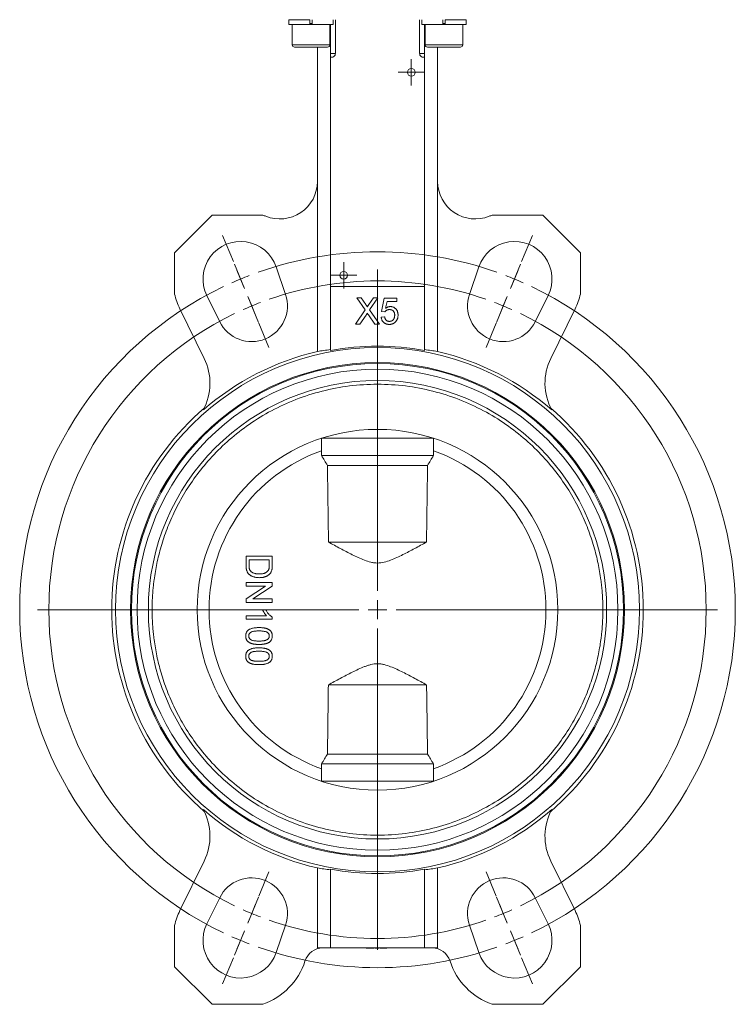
# Model space of a CAD drawing. Header units: millimetres. Extents: x 125 to 768, y -64 to 697.
# Tile 11 of 24: x 146 to 337, y 198 to 460. Entities that reach past the tile are written whole.
import ezdxf

# ---------------------------------------------------------------- set-up
doc = ezdxf.new("R2010")
doc.units = ezdxf.units.MM

# ---------------------------------------------------------------- blocks, each defined once
blk = doc.blocks.new('SW_CENTERMARKSYMBOL_0')
at = {"color": 0, "linetype": 'Continuous', "lineweight": 0}
for p, q in [((0, 2.5), (0, 3.525)), ((-2.5, 0), (-3.525, 0)), ((0, 0), (-2.5, 0)), ((0, 0), (0, 2.5)), ((0, 0), (0, -2.5)), ((0, 0), (2.5, 0)), ((2.5, 0), (3.525, 0)), ((0, -2.5), (0, -3.525))]:
    blk.add_line(p, q, dxfattribs=at)
blk = doc.blocks.new('SW_CENTERMARKSYMBOL_1')
at = {"color": 0, "linetype": 'Continuous', "lineweight": 0}
for p, q in [((0, 2.5), (0, 3.525)), ((-2.5, 0), (-3.525, 0)), ((0, 0), (-2.5, 0)), ((0, 0), (0, 2.5)), ((0, 0), (0, -2.5)), ((0, 0), (2.5, 0)), ((2.5, 0), (3.525, 0)), ((0, -2.5), (0, -3.525))]:
    blk.add_line(p, q, dxfattribs=at)
blk = doc.blocks.new('SW_CENTERMARKSYMBOL_5')
at = {"color": 0, "linetype": 'Continuous', "lineweight": 0}
for p, q in [((-1.91, 4.62), (-4.78, 11.55)), ((74.81, 4.62), (77.68, 11.55)), ((1.05, -2.54), (-1.63, 3.93)), ((71.85, -2.54), (74.53, 3.93)), ((0, 0), (-0.96, 2.31)), ((0, 0), (0.96, -2.31)), ((36.45, -83), (36.45, 2.5)), ((72.9, 0), (71.94, -2.31)), ((72.9, 0), (73.86, 2.31)), ((1.91, -4.62), (4.78, -11.55)), ((2.97, -7.16), (2.01, -4.85)), ((70.99, -4.62), (68.12, -11.55)), ((69.94, -7.16), (70.89, -4.85)), ((2.97, -7.16), (3.92, -9.47)), ((69.94, -7.16), (68.98, -9.47)), ((4.88, -11.78), (7.56, -18.25)), ((68.02, -11.78), (65.34, -18.25)), ((36.45, -88), (36.45, -85.5)), ((31.45, -88), (-54.05, -88)), ((36.45, -88), (33.95, -88)), ((36.45, -88), (36.45, -90.5)), ((36.45, -88), (38.95, -88)), ((41.45, -88), (126.95, -88)), ((36.45, -93), (36.45, -178.5)), ((4.88, -164.22), (7.56, -157.75)), ((68.02, -164.22), (65.34, -157.75)), ((1.91, -171.38), (4.78, -164.45)), ((70.99, -171.38), (68.12, -164.45)), ((2.97, -168.84), (3.92, -166.53)), ((69.94, -168.84), (68.98, -166.53)), ((2.97, -168.84), (2.01, -171.15)), ((69.94, -168.84), (70.89, -171.15)), ((1.05, -173.46), (-1.63, -179.93)), ((0, -176), (0.96, -173.69)), ((71.85, -173.46), (74.53, -179.93)), ((72.9, -176), (71.94, -173.69)), ((0, -176), (-0.96, -178.31)), ((72.9, -176), (73.86, -178.31)), ((-1.91, -180.62), (-4.78, -187.55)), ((74.81, -180.62), (77.68, -187.55))]:
    blk.add_line(p, q, dxfattribs=at)
for radius, start, end in [(95.25, 70.5077, 109.4923), (95.25, 110.9962, 112.5), (95.25, 67.5, 69.0038), (95.25, 115.5077, 244.4923), (95.25, 112.5, 114.0038), (87.5, 70.774, 109.226), (95.25, 65.9962, 67.5), (95.25, 295.5077, 64.4923), (87.5, 112.5, 114.137), (87.5, 110.863, 112.5), (87.5, 67.5, 69.137), (87.5, 65.863, 67.5), (87.5, 115.774, 244.226), (87.5, 295.774, 64.226), (87.5, 245.863, 247.5), (87.5, 247.5, 249.137), (87.5, 290.863, 292.5), (87.5, 292.5, 294.137), (87.5, 250.774, 289.226), (95.25, 245.9962, 247.5), (95.25, 292.5, 294.0038), (95.25, 247.5, 249.0038), (95.25, 250.5077, 289.4923), (95.25, 290.9962, 292.5)]:
    blk.add_arc((36.45, -88), radius, start, end, dxfattribs=at)

msp = doc.modelspace()

# ---------------------------------------------------------------- linework, layer by layer
at = {"color": 7, "linetype": 'Continuous', "lineweight": 15}
for p, q in [((217.82, 460.08), (217.82, 458.78)), ((223.4, 460.08), (217.82, 460.08)), ((223.4, 458.78), (217.82, 458.78)), ((218.72, 458.78), (218.72, 453.38)), ((223.4, 460.08), (223.4, 458.78)), ((224.05, 458.78), (223.4, 458.78)), ((224.05, 458.78), (224.05, 460.08)), ((229.62, 458.78), (224.05, 458.78)), ((228.72, 453.38), (228.72, 458.78)), ((228.9, 458.78), (228.9, 451.08)), ((229.62, 458.78), (229.62, 460.08)), ((230.19, 451.08), (230.19, 460.08)), ((252.61, 460.08), (252.61, 451.08)), ((253.18, 460.08), (253.18, 458.78)), ((258.75, 458.78), (253.18, 458.78)), ((253.9, 451.08), (253.9, 458.78)), ((254.08, 458.78), (254.08, 453.38)), ((258.75, 460.08), (258.75, 458.78)), ((259.4, 458.78), (258.75, 458.78)), ((259.4, 458.78), (259.4, 460.08)), ((264.98, 460.08), (259.4, 460.08)), ((264.98, 458.78), (259.4, 458.78)), ((264.08, 453.38), (264.08, 458.78)), ((264.98, 458.78), (264.98, 460.08)), ((223.72, 452.78), (219.32, 452.78)), ((228.12, 452.78), (223.72, 452.78)), ((225.4, 452.78), (225.4, 417.06)), ((228.9, 451.08), (230.19, 451.08)), ((252.61, 451.08), (253.9, 451.08)), ((263.48, 452.78), (254.68, 452.78)), ((257.4, 452.78), (257.4, 417.06)), ((228.9, 450.08), (229.09, 450.08)), ((228.9, 389.08), (228.9, 450.08)), ((253.71, 450.08), (253.9, 450.08)), ((253.9, 450.08), (253.9, 389.08)), ((225.4, 371.8), (225.4, 417.06)), ((257.4, 417.06), (257.4, 371.8)), ((197.4, 408.08), (187.4, 398.08)), ((210.86, 408.08), (197.4, 408.08)), ((285.4, 408.08), (271.93, 408.08)), ((295.4, 398.08), (285.4, 408.08)), ((187.4, 398.08), (187.4, 387.08)), ((295.4, 387.08), (295.4, 398.08)), ((214.41, 394.31), (216.91, 386.98)), ((265.89, 386.98), (268.38, 394.31)), ((228.9, 389.08), (228.9, 372.1)), ((253.9, 389.08), (228.9, 389.08)), ((253.9, 372.1), (253.9, 389.08)), ((199.39, 379.73), (195.97, 386.67)), ((235.88, 386.08), (237.07, 386.08)), ((238.1, 382.85), (235.88, 386.08)), ((237.07, 386.08), (238.29, 384.31)), ((239.11, 384.31), (240.32, 386.08)), ((241.53, 386.08), (239.3, 382.84)), ((240.32, 386.08), (241.53, 386.08)), ((242.48, 382.4), (243.19, 385.99)), ((243.19, 385.99), (246.51, 385.99)), ((246.51, 385.99), (246.51, 385.1)), ((286.82, 386.67), (283.41, 379.73)), ((188.8, 383.14), (195.27, 369.97)), ((235.52, 379.08), (238.1, 382.85)), ((239.3, 382.84), (241.89, 379.08)), ((243.93, 385.1), (243.57, 383.28)), ((246.51, 385.1), (243.93, 385.1)), ((287.52, 369.97), (294, 383.14)), ((238.38, 381.49), (236.72, 379.08)), ((240.7, 379.08), (238.99, 381.56)), ((242.39, 380.97), (243.28, 381.06)), ((243.37, 382.31), (242.48, 382.4)), ((236.72, 379.08), (235.52, 379.08)), ((241.89, 379.08), (240.7, 379.08)), ((226.5, 345.39), (226.5, 348.71)), ((256.3, 348.71), (256.3, 345.39)), ((226.5, 345.39), (226.52, 344.08)), ((256.28, 344.08), (256.3, 345.39)), ((206.4, 314.85), (206.4, 317.35)), ((206.4, 317.35), (213.4, 317.35)), ((213.4, 317.35), (213.4, 314.96)), ((207.21, 316.37), (207.21, 314.92)), ((207.21, 316.37), (212.59, 316.37)), ((212.59, 314.95), (212.59, 316.37)), ((206.4, 309.37), (206.4, 310.35)), ((206.4, 310.35), (213.4, 310.35)), ((206.4, 306.01), (211.62, 309.37)), ((211.62, 309.37), (206.4, 309.37)), ((213.4, 309.31), (208.17, 305.96)), ((213.4, 310.35), (213.4, 309.31)), ((206.4, 304.97), (206.4, 306.01)), ((213.4, 304.97), (206.4, 304.97)), ((208.17, 305.96), (213.4, 305.96)), ((213.4, 305.96), (213.4, 304.97)), ((206.4, 301.47), (206.4, 300.57)), ((206.4, 301.47), (211.85, 301.47)), ((210.82, 303.08), (211.65, 303.08)), ((213.4, 300.57), (206.4, 300.57)), ((213.4, 300.57), (213.4, 301.15)), ((226.5, 260.78), (226.52, 262.08)), ((256.28, 262.08), (256.3, 260.78)), ((226.5, 257.45), (226.5, 260.78)), ((256.3, 260.78), (256.3, 257.45)), ((226.46, 257.47), (256.33, 257.47)), ((195.27, 236.19), (188.8, 223.03)), ((294, 223.03), (287.52, 236.19)), ((225.4, 213.08), (225.4, 234.37)), ((228.9, 213.08), (228.9, 234.04)), ((253.9, 213.08), (253.9, 234.04)), ((257.4, 213.08), (257.4, 234.37)), ((195.97, 219.5), (199.39, 226.44)), ((283.41, 226.44), (286.82, 219.5)), ((187.4, 219.09), (187.4, 208.08)), ((216.91, 219.18), (214.41, 211.86)), ((268.38, 211.86), (265.89, 219.18)), ((295.4, 208.08), (295.4, 219.09)), ((225.4, 213.08), (228.9, 213.08)), ((228.9, 213.08), (253.9, 213.08)), ((238.38, 212.98), (238.38, 213.08)), ((238.38, 212.98), (239.93, 212.98)), ((239.93, 212.98), (239.93, 213.08)), ((239.93, 212.98), (239.98, 212.98)), ((239.98, 212.98), (239.98, 213.08)), ((239.98, 212.98), (240.06, 212.98)), ((240.06, 212.98), (240.06, 213.08)), ((240.06, 212.98), (240.41, 212.98)), ((240.41, 212.98), (240.41, 213.08)), ((240.41, 212.98), (240.42, 212.98)), ((240.42, 212.98), (240.42, 213.08)), ((240.66, 212.98), (240.66, 213.08)), ((240.66, 212.98), (241.82, 212.98)), ((241.82, 212.98), (241.82, 213.08)), ((241.82, 212.98), (241.83, 212.98)), ((241.83, 212.98), (241.83, 213.08)), ((242.11, 212.98), (242.11, 213.08)), ((242.11, 212.98), (242.38, 212.98)), ((242.38, 212.98), (242.38, 213.08)), ((242.39, 212.98), (242.39, 213.08)), ((242.39, 212.98), (242.64, 212.98)), ((242.64, 212.98), (242.64, 213.08)), ((242.64, 212.98), (243.87, 212.98)), ((243.79, 212.97), (243.79, 212.98)), ((243.87, 212.98), (243.87, 213.08)), ((243.87, 212.98), (243.88, 212.98)), ((243.88, 212.98), (243.88, 213.08)), ((244.06, 212.98), (244.06, 213.08)), ((253.9, 213.08), (257.4, 213.08)), ((187.4, 208.08), (197.4, 198.08)), ((285.4, 198.08), (295.4, 208.08)), ((197.4, 198.08), (210.86, 198.08)), ((271.93, 198.08), (285.4, 198.08))]:
    msp.add_line(p, q, dxfattribs=at)
at = {"color": 8, "linetype": 'Continuous', "lineweight": 15}
for p, q in [((223.4, 459.03), (224.05, 459.03)), ((258.75, 459.03), (259.4, 459.03)), ((218.72, 453.38), (223.72, 453.38)), ((223.72, 453.38), (228.72, 453.38)), ((254.08, 453.38), (264.08, 453.38))]:
    msp.add_line(p, q, dxfattribs=at)
at = {"color": 7, "linetype": 'Continuous', "lineweight": 15, "flags": 128}
for points in [[(256.33, 348.7), (256.15, 348.7), (255.6, 348.7), (254.7, 348.7), (253.48, 348.7), (251.96, 348.7), (250.18, 348.7), (248.18, 348.7), (246.01, 348.7), (243.73, 348.7), (241.4, 348.7), (239.06, 348.7), (236.78, 348.7), (234.62, 348.7), (232.62, 348.7), (230.84, 348.7), (229.32, 348.7), (228.09, 348.7), (227.2, 348.7), (226.65, 348.7), (226.46, 348.7)], [(256.28, 344.08), (255.79, 344.08), (254.93, 344.08), (253.72, 344.08), (252.19, 344.08), (250.39, 344.08), (248.35, 344.08), (246.13, 344.08), (243.8, 344.08), (241.4, 344.08), (239, 344.08), (236.66, 344.08), (234.45, 344.08), (232.41, 344.08), (230.61, 344.08), (229.08, 344.08), (227.87, 344.08), (227.01, 344.08), (226.52, 344.08)], [(254.73, 341.49), (254.19, 341.49), (253.3, 341.49), (252.08, 341.49), (250.57, 341.49), (248.81, 341.49), (246.84, 341.49), (244.72, 341.49), (242.52, 341.49), (240.28, 341.49), (238.07, 341.49), (235.96, 341.49), (233.99, 341.49), (232.23, 341.49), (230.72, 341.49), (229.5, 341.49), (228.61, 341.49), (228.07, 341.49)], [(254.45, 321.08), (253.71, 321.08), (252.64, 321.08), (251.27, 321.08), (249.64, 321.08), (247.78, 321.08), (245.75, 321.08), (243.6, 321.08), (241.4, 321.08), (239.19, 321.08), (237.05, 321.08), (235.02, 321.08), (233.16, 321.08), (231.52, 321.08), (230.15, 321.08), (229.08, 321.08), (228.35, 321.08)], [(228.32, 283.08), (229.05, 283.08), (230.12, 283.08), (231.49, 283.08), (233.13, 283.08), (234.99, 283.08), (237.03, 283.08), (239.18, 283.08), (241.4, 283.08), (243.61, 283.08), (245.77, 283.08), (247.81, 283.08), (249.67, 283.08), (251.31, 283.08), (252.68, 283.08), (253.74, 283.08), (254.47, 283.08)], [(228.07, 264.68), (228.61, 264.68), (229.5, 264.68), (230.72, 264.68), (232.23, 264.68), (233.99, 264.68), (235.96, 264.68), (238.07, 264.68), (240.28, 264.68), (242.52, 264.68), (244.72, 264.68), (246.84, 264.68), (248.81, 264.68), (250.57, 264.68), (252.08, 264.68), (253.3, 264.68), (254.19, 264.68), (254.73, 264.68)], [(226.52, 262.08), (227.01, 262.08), (227.87, 262.08), (229.08, 262.08), (230.61, 262.08), (232.41, 262.08), (234.45, 262.08), (236.66, 262.08), (239, 262.08), (241.4, 262.08), (243.8, 262.08), (246.13, 262.08), (248.35, 262.08), (250.39, 262.08), (252.19, 262.08), (253.72, 262.08), (254.93, 262.08), (255.79, 262.08), (256.28, 262.08)]]:
    msp.add_lwpolyline(points, dxfattribs=at)
at = {"color": 7, "linetype": 'Continuous', "lineweight": 15}
for centre, radius in [((250.4, 446.08), 1.02), ((232.4, 392.08), 1.03), ((241.4, 303.08), 69.75), ((241.4, 303.08), 65.75), ((241.4, 303.08), 65.5), ((241.4, 303.08), 48)]:
    msp.add_circle(centre, radius, dxfattribs=at)
for centre, radius, start, end in [((219.32, 453.38), 0.6, 180, 270), ((228.12, 453.38), 0.6, 270, 0), ((254.68, 453.38), 0.6, 180, 270), ((263.48, 453.38), 0.6, 270, 360), ((215.4, 417.06), 10, 248.0847, 0), ((267.4, 417.06), 10, 180, 291.9153), ((204.95, 391.08), 18, 68.0847, 70.8165), ((277.85, 391.08), 18, 109.1835, 111.9153), ((204.95, 391.08), 10, 18.8009, 206.1991), ((277.85, 391.08), 10, 333.8009, 161.1991), ((204.95, 391.08), 18, 192.8471, 206.1991), ((207.91, 383.92), 9.5, 206.1991, 18.8009), ((274.88, 383.92), 9.5, 161.1991, 333.8009), ((277.85, 391.08), 18, 333.8009, 347.1529), ((241.4, 303.08), 70.14, 79.7337, 100.2663), ((241.4, 303.08), 70.56, 103.107, 131.0785), ((181.81, 363.35), 15, 331.8238, 26.1991), ((241.4, 303.08), 70.56, 48.9215, 76.893), ((300.98, 363.35), 15, 153.8009, 208.1762), ((241.4, 303.08), 64, 360, 180), ((241.4, 303.08), 61, 0, 180), ((241.4, 303.08), 70.75, 130.6874, 229.3126), ((241.4, 303.08), 70.75, 310.6874, 49.3126), ((241.4, 303.08), 44.85, 109.4002, 250.5998), ((241.4, 303.08), 44.85, 289.4002, 70.5998), ((241.4, 303.08), 64, 180, 360), ((241.4, 303.08), 61, 180, 0), ((241.4, 303.08), 70.56, 228.9215, 256.893), ((181.81, 242.82), 15, 333.8009, 28.1762), ((241.4, 303.08), 70.56, 283.107, 311.0785), ((300.98, 242.82), 15, 151.8238, 206.1991), ((241.4, 303.08), 70.17, 259.7383, 280.2617), ((207.91, 222.24), 9.5, 341.1991, 153.8009), ((274.88, 222.24), 9.5, 26.1991, 198.8009), ((204.95, 215.08), 18, 153.8009, 167.1529), ((277.85, 215.08), 18, 12.8471, 26.1991), ((204.95, 215.08), 10, 153.8009, 341.1991), ((277.85, 215.08), 10, 198.8009, 26.1991), ((226.86, 208.08), 5, 90, 162.2798), ((255.94, 208.08), 5, 17.7202, 90), ((204.95, 215.08), 18, 289.1835, 342.2798), ((277.85, 215.08), 18, 197.7202, 250.8165)]:
    msp.add_arc(centre, radius, start, end, dxfattribs=at)
for centre, start_param, end_param in [((236.7, 303.08), 1.682862, 1.733491), ((246.09, 303.08), 1.408102, 1.458731), ((236.7, 303.08), 4.549695, 4.600324), ((246.09, 303.08), 4.824454, 4.875083)]:
    msp.add_ellipse(centre, major_axis=(69.8, 0), ratio=0.997735, start_param=start_param, end_param=end_param, dxfattribs=at)
for points, knots in [([(228.9, 451.08), (228.9, 450.9), (228.9, 450.73), (228.9, 450.45), (228.9, 450.35), (228.9, 450.2), (228.9, 450.16), (228.9, 450.1), (228.9, 450.08), (228.9, 450.08)], [0, 0, 0, 0, 0.25, 0.25, 0.5, 0.5, 0.75, 0.75, 1, 1, 1, 1]), ([(230.19, 451.08), (230.19, 450.94), (230.16, 450.81), (230.04, 450.56), (229.95, 450.45), (229.75, 450.27), (229.62, 450.2), (229.37, 450.11), (229.23, 450.08), (229.09, 450.08)], [0, 0, 0, 0, 0.25, 0.25, 0.5, 0.5, 0.75, 0.75, 1, 1, 1, 1]), ([(253.71, 450.08), (253.57, 450.08), (253.43, 450.11), (253.17, 450.2), (253.05, 450.27), (252.84, 450.45), (252.76, 450.56), (252.64, 450.81), (252.61, 450.94), (252.61, 451.08)], [0, 0, 0, 0, 0.25, 0.25, 0.5, 0.5, 0.75, 0.75, 1, 1, 1, 1]), ([(253.9, 450.08), (253.9, 450.08), (253.9, 450.1), (253.9, 450.15), (253.9, 450.2), (253.9, 450.31), (253.9, 450.36), (253.9, 450.46), (253.9, 450.52), (253.9, 450.73), (253.9, 450.9), (253.9, 451.08)], [0, 0, 0, 0, 0.25, 0.25, 0.5, 0.5, 0.625, 0.625, 0.75, 0.75, 1, 1, 1, 1]), ([(238.29, 384.31), (238.32, 384.27), (238.37, 384.18), (238.45, 384.07), (238.51, 383.96), (238.57, 383.87), (238.61, 383.79), (238.64, 383.73), (238.65, 383.68), (238.65, 383.65), (238.65, 383.64)], [0, 0, 0, 0, 0.209538, 0.393206, 0.554151, 0.689382, 0.80228, 0.889952, 0.956059, 1, 1, 1, 1]), ([(238.65, 383.64), (238.68, 383.69), (238.75, 383.78), (238.85, 383.94), (238.97, 384.12), (239.06, 384.24), (239.11, 384.31)], [0, 0, 0, 0, 0.195959, 0.429465, 0.696675, 1, 1, 1, 1]), ([(244.57, 382.94), (244.5, 382.94), (244.37, 382.94), (244.17, 382.9), (244, 382.85), (243.84, 382.77), (243.7, 382.68), (243.58, 382.57), (243.47, 382.45), (243.4, 382.36), (243.37, 382.31)], [0, 0, 0, 0, 0.14786, 0.283561, 0.412369, 0.534236, 0.652692, 0.768663, 0.883652, 1, 1, 1, 1]), ([(243.57, 383.28), (243.62, 383.32), (243.72, 383.39), (243.87, 383.49), (244.02, 383.57), (244.18, 383.64), (244.34, 383.69), (244.49, 383.72), (244.66, 383.75), (244.76, 383.75), (244.82, 383.75)], [0, 0, 0, 0, 0.136729, 0.268515, 0.395529, 0.52, 0.640496, 0.761236, 0.880107, 1, 1, 1, 1]), ([(245.98, 381.43), (245.97, 381.49), (245.97, 381.6), (245.96, 381.76), (245.93, 381.91), (245.89, 382.06), (245.84, 382.19), (245.78, 382.32), (245.7, 382.43), (245.62, 382.54), (245.53, 382.63), (245.42, 382.72), (245.31, 382.79), (245.18, 382.84), (245.04, 382.89), (244.89, 382.92), (244.74, 382.94), (244.63, 382.94), (244.57, 382.94)], [0, 0, 0, 0, 0.072866, 0.141887, 0.207453, 0.270438, 0.331641, 0.390108, 0.448069, 0.505503, 0.562488, 0.619084, 0.676416, 0.735452, 0.796241, 0.860406, 0.928305, 1, 1, 1, 1]), ([(244.82, 383.75), (244.89, 383.75), (245.03, 383.74), (245.23, 383.71), (245.43, 383.66), (245.62, 383.6), (245.8, 383.5), (245.97, 383.39), (246.13, 383.26), (246.28, 383.12), (246.42, 382.95), (246.54, 382.78), (246.64, 382.59), (246.73, 382.39), (246.79, 382.18), (246.84, 381.96), (246.87, 381.72), (246.87, 381.57), (246.87, 381.48)], [0, 0, 0, 0, 0.061997, 0.122088, 0.181375, 0.239508, 0.297836, 0.35688, 0.417282, 0.47964, 0.5425, 0.604962, 0.666991, 0.730216, 0.794173, 0.860458, 0.928578, 1, 1, 1, 1]), ([(238.38, 381.49), (238.4, 381.52), (238.44, 381.58), (238.51, 381.69), (238.61, 381.82), (238.67, 381.92), (238.71, 381.97)], [0, 0, 0, 0, 0.174779, 0.398246, 0.673111, 1, 1, 1, 1]), ([(238.71, 381.97), (238.75, 381.9), (238.85, 381.77), (238.95, 381.63), (238.99, 381.56)], [0, 0, 0, 0, 0.494218, 1, 1, 1, 1]), ([(244.56, 378.99), (244.48, 379), (244.34, 379), (244.12, 379.02), (243.92, 379.07), (243.72, 379.13), (243.54, 379.2), (243.36, 379.3), (243.2, 379.4), (243.05, 379.53), (242.91, 379.67), (242.79, 379.82), (242.68, 379.99), (242.59, 380.16), (242.51, 380.35), (242.46, 380.55), (242.41, 380.75), (242.39, 380.9), (242.39, 380.97)], [0, 0, 0, 0, 0.069298, 0.135561, 0.199671, 0.261716, 0.322662, 0.382907, 0.443032, 0.503501, 0.563724, 0.62398, 0.683629, 0.743848, 0.805192, 0.867649, 0.932778, 1, 1, 1, 1]), ([(243.28, 381.06), (243.29, 381.01), (243.31, 380.91), (243.34, 380.77), (243.38, 380.63), (243.43, 380.51), (243.49, 380.4), (243.55, 380.29), (243.62, 380.2), (243.7, 380.12), (243.79, 380.04), (243.88, 379.98), (243.98, 379.92), (244.08, 379.88), (244.19, 379.84), (244.31, 379.82), (244.44, 379.81), (244.52, 379.8), (244.57, 379.8)], [0, 0, 0, 0, 0.077361, 0.15048, 0.219977, 0.286681, 0.349678, 0.41068, 0.469427, 0.526756, 0.583142, 0.638824, 0.695263, 0.752696, 0.810849, 0.871356, 0.934436, 1, 1, 1, 1]), ([(244.57, 379.8), (244.62, 379.8), (244.72, 379.81), (244.88, 379.83), (245.02, 379.86), (245.15, 379.91), (245.28, 379.97), (245.39, 380.05), (245.5, 380.14), (245.6, 380.25), (245.69, 380.36), (245.77, 380.49), (245.83, 380.62), (245.88, 380.77), (245.92, 380.92), (245.95, 381.08), (245.97, 381.25), (245.97, 381.37), (245.98, 381.43)], [0, 0, 0, 0, 0.065801, 0.128677, 0.188676, 0.247598, 0.304849, 0.361786, 0.419523, 0.478682, 0.53877, 0.598799, 0.660184, 0.722952, 0.787993, 0.855404, 0.926153, 1, 1, 1, 1]), ([(246.87, 381.48), (246.87, 381.41), (246.87, 381.25), (246.84, 381.03), (246.8, 380.81), (246.74, 380.6), (246.67, 380.4), (246.57, 380.2), (246.47, 380.02), (246.38, 379.9), (246.34, 379.84)], [0, 0, 0, 0, 0.132462, 0.26165, 0.387547, 0.510782, 0.632675, 0.75466, 0.876523, 1, 1, 1, 1]), ([(246.34, 379.84), (246.28, 379.78), (246.17, 379.64), (245.99, 379.47), (245.79, 379.32), (245.57, 379.2), (245.34, 379.11), (245.09, 379.04), (244.83, 379), (244.65, 379), (244.56, 378.99)], [0, 0, 0, 0, 0.127893, 0.251579, 0.372793, 0.492778, 0.61359, 0.737809, 0.86618, 1, 1, 1, 1]), ([(301.4, 303.08), (301.4, 303.35), (301.4, 303.88), (301.38, 304.68), (301.35, 305.48), (301.32, 306.28), (301.27, 307.07), (301.21, 307.87), (301.14, 308.67), (301.06, 309.46), (300.97, 310.26), (300.81, 311.51), (300.55, 313.22), (300.13, 315.41), (299.62, 317.64), (298.78, 320.73), (297.45, 324.69), (295.36, 329.5), (292.7, 334.37), (289.42, 339.22), (285.48, 343.95), (280.86, 348.44), (275.57, 352.56), (269.64, 356.18), (263.14, 359.16), (256.17, 361.39), (248.87, 362.77), (241.4, 363.24), (233.93, 362.77), (226.63, 361.39), (219.66, 359.16), (213.16, 356.18), (207.23, 352.56), (201.93, 348.44), (197.32, 343.95), (193.38, 339.22), (190.1, 334.37), (187.44, 329.5), (185.35, 324.69), (184.01, 320.73), (183.17, 317.64), (182.66, 315.41), (182.25, 313.22), (181.96, 311.33), (181.76, 309.73), (181.63, 308.4), (181.53, 307.08), (181.45, 305.75), (181.41, 304.42), (181.4, 303.53), (181.4, 303.08)], [0, 0, 0, 0, 0.004244, 0.008485, 0.012724, 0.016961, 0.021197, 0.025434, 0.029671, 0.03391, 0.038152, 0.042396, 0.054022, 0.06565, 0.078008, 0.090369, 0.11661, 0.144426, 0.173846, 0.204877, 0.237495, 0.271641, 0.307215, 0.344074, 0.38203, 0.420851, 0.460272, 0.5, 0.539728, 0.579149, 0.617971, 0.655926, 0.692785, 0.72836, 0.762506, 0.795124, 0.826155, 0.855575, 0.88339, 0.909631, 0.92199, 0.934351, 0.945976, 0.957604, 0.964676, 0.97174, 0.978802, 0.985863, 0.992928, 1, 1, 1, 1]), ([(228.35, 321.08), (229.39, 320.51), (230.44, 319.94), (232.54, 318.81), (233.6, 318.26), (235.2, 317.46), (235.74, 317.2), (236.83, 316.71), (237.38, 316.47), (238.49, 316.04), (239.05, 315.86), (239.92, 315.65), (240.22, 315.59), (240.81, 315.52), (241.12, 315.5), (242.02, 315.5), (242.61, 315.59), (243.77, 315.86), (244.34, 316.06), (245.46, 316.48), (246, 316.72), (247.09, 317.22), (247.62, 317.47), (249.22, 318.27), (250.27, 318.82), (252.37, 319.94), (253.41, 320.51), (254.45, 321.08)], [0, 0, 0, 0, 0.125, 0.125, 0.25, 0.25, 0.3125, 0.3125, 0.375, 0.375, 0.4375, 0.4375, 0.46875, 0.46875, 0.5, 0.5, 0.5625, 0.5625, 0.625, 0.625, 0.6875, 0.6875, 0.75, 0.75, 0.875, 0.875, 1, 1, 1, 1]), ([(209.94, 311.61), (209.81, 311.61), (209.56, 311.61), (209.19, 311.65), (208.85, 311.71), (208.53, 311.79), (208.23, 311.89), (207.96, 312), (207.72, 312.12), (207.5, 312.26), (207.31, 312.41), (207.14, 312.57), (206.99, 312.73), (206.86, 312.9), (206.76, 313.08), (206.66, 313.28), (206.58, 313.5), (206.51, 313.73), (206.46, 313.99), (206.42, 314.26), (206.4, 314.55), (206.4, 314.74), (206.4, 314.85)], [0, 0, 0, 0, 0.0705383, 0.1372659, 0.2004735, 0.2605749, 0.3172061, 0.3701073, 0.4198085, 0.4662254, 0.5101188, 0.5520666, 0.5918489, 0.6303227, 0.6687022, 0.708693, 0.7506432, 0.7950334, 0.8419787, 0.8917639, 0.9442937, 1, 1, 1, 1]), ([(207.7, 313.27), (207.66, 313.31), (207.58, 313.39), (207.49, 313.54), (207.4, 313.7), (207.33, 313.88), (207.27, 314.09), (207.23, 314.34), (207.21, 314.62), (207.21, 314.82), (207.21, 314.92)], [0, 0, 0, 0, 0.0929166, 0.1907302, 0.2929595, 0.402638, 0.5238561, 0.6633308, 0.8220355, 1, 1, 1, 1]), ([(212.45, 313.79), (212.46, 313.82), (212.48, 313.89), (212.51, 314), (212.54, 314.12), (212.55, 314.26), (212.57, 314.41), (212.58, 314.58), (212.59, 314.76), (212.59, 314.88), (212.59, 314.95)], [0, 0, 0, 0, 0.087425, 0.185248, 0.292738, 0.411206, 0.541246, 0.682781, 0.836034, 1, 1, 1, 1]), ([(213.3, 313.72), (213.31, 313.76), (213.32, 313.84), (213.34, 313.96), (213.36, 314.1), (213.37, 314.25), (213.38, 314.41), (213.39, 314.58), (213.4, 314.77), (213.4, 314.89), (213.4, 314.96)], [0, 0, 0, 0, 0.092236, 0.194023, 0.305369, 0.425443, 0.554325, 0.693205, 0.842109, 1, 1, 1, 1]), ([(209.95, 312.6), (209.82, 312.6), (209.58, 312.6), (209.22, 312.64), (208.9, 312.69), (208.6, 312.77), (208.33, 312.86), (208.09, 312.98), (207.88, 313.11), (207.76, 313.22), (207.7, 313.27)], [0, 0, 0, 0, 0.159903, 0.30815, 0.444808, 0.572005, 0.689575, 0.799151, 0.902232, 1, 1, 1, 1]), ([(212.8, 312.7), (212.76, 312.66), (212.68, 312.57), (212.55, 312.45), (212.41, 312.33), (212.26, 312.22), (212.11, 312.12), (211.95, 312.03), (211.78, 311.95), (211.6, 311.88), (211.41, 311.82), (211.22, 311.76), (211.02, 311.71), (210.82, 311.68), (210.61, 311.64), (210.39, 311.62), (210.17, 311.61), (210.01, 311.61), (209.94, 311.61)], [0, 0, 0, 0, 0.056809, 0.113874, 0.170522, 0.227532, 0.285334, 0.343678, 0.403164, 0.464002, 0.525827, 0.589097, 0.653293, 0.719115, 0.786763, 0.855798, 0.926841, 1, 1, 1, 1]), ([(212.45, 313.79), (212.43, 313.75), (212.39, 313.67), (212.32, 313.55), (212.24, 313.44), (212.15, 313.33), (212.04, 313.22), (211.92, 313.12), (211.79, 313.03), (211.65, 312.94), (211.49, 312.86), (211.32, 312.79), (211.13, 312.73), (210.92, 312.68), (210.7, 312.64), (210.47, 312.62), (210.21, 312.6), (210.04, 312.6), (209.95, 312.6)], [0, 0, 0, 0, 0.045744, 0.0922, 0.139404, 0.188164, 0.238497, 0.290732, 0.345488, 0.403013, 0.462842, 0.52627, 0.593954, 0.665212, 0.741314, 0.822557, 0.908736, 1, 1, 1, 1]), ([(212.8, 312.7), (212.85, 312.78), (212.97, 312.92), (213.11, 313.17), (213.22, 313.44), (213.27, 313.63), (213.3, 313.72)], [0, 0, 0, 0, 0.242207, 0.487952, 0.738787, 1, 1, 1, 1]), ([(177.4, 303.08), (177.4, 303.08), (177.43, 303.08), (177.58, 303.08), (177.7, 303.08), (177.99, 303.08), (178.17, 303.08), (178.54, 303.08), (178.73, 303.08), (179.07, 303.08), (179.26, 303.08), (179.62, 303.08), (179.8, 303.08), (180.1, 303.08), (180.21, 303.08), (180.36, 303.08), (180.4, 303.08), (180.4, 303.08)], [0, 0, 0, 0, 0.125, 0.125, 0.25, 0.25, 0.375, 0.375, 0.5, 0.5, 0.625, 0.625, 0.75, 0.75, 0.875, 0.875, 1, 1, 1, 1]), ([(181.4, 303.08), (181.28, 303.08), (181.15, 303.08), (180.91, 303.08), (180.79, 303.08), (180.59, 303.08), (180.52, 303.08), (180.42, 303.08), (180.4, 303.08), (180.4, 303.08)], [0, 0, 0, 0, 0.25, 0.25, 0.5, 0.5, 0.75, 0.75, 1, 1, 1, 1]), ([(181.4, 303.08), (181.4, 302.82), (181.4, 302.28), (181.42, 301.49), (181.44, 300.69), (181.48, 299.89), (181.53, 299.09), (181.59, 298.3), (181.66, 297.5), (181.74, 296.71), (181.83, 295.91), (181.99, 294.66), (182.25, 292.95), (182.66, 290.75), (183.17, 288.53), (184.01, 285.44), (185.35, 281.48), (187.44, 276.67), (190.1, 271.79), (193.38, 266.94), (197.32, 262.22), (201.93, 257.73), (207.23, 253.61), (213.16, 249.99), (219.66, 247), (226.63, 244.77), (233.93, 243.39), (241.4, 242.93), (248.87, 243.39), (256.17, 244.77), (263.14, 247), (269.64, 249.99), (275.57, 253.61), (280.86, 257.73), (285.48, 262.22), (289.42, 266.94), (292.7, 271.79), (295.36, 276.67), (297.45, 281.48), (298.78, 285.44), (299.62, 288.53), (300.13, 290.75), (300.55, 292.95), (300.84, 294.83), (301.03, 296.44), (301.17, 297.77), (301.27, 299.09), (301.34, 300.42), (301.39, 301.75), (301.4, 302.64), (301.4, 303.08)], [0, 0, 0, 0, 0.004244, 0.008485, 0.012724, 0.016961, 0.021197, 0.025434, 0.029671, 0.03391, 0.038152, 0.042396, 0.054022, 0.06565, 0.078008, 0.090369, 0.11661, 0.144426, 0.173846, 0.204877, 0.237495, 0.271641, 0.307215, 0.344074, 0.38203, 0.420851, 0.460272, 0.5, 0.539728, 0.579149, 0.617971, 0.655926, 0.692785, 0.72836, 0.762506, 0.795124, 0.826155, 0.855575, 0.88339, 0.909631, 0.92199, 0.934351, 0.945976, 0.957604, 0.964676, 0.97174, 0.978802, 0.985863, 0.992928, 1, 1, 1, 1]), ([(211.85, 301.47), (211.8, 301.52), (211.7, 301.63), (211.55, 301.81), (211.4, 302.01), (211.26, 302.23), (211.13, 302.46), (211.01, 302.68), (210.9, 302.88), (210.85, 303.02), (210.82, 303.08)], [0, 0, 0, 0, 0.111668, 0.232091, 0.362738, 0.501941, 0.641531, 0.771102, 0.890164, 1, 1, 1, 1]), ([(211.65, 303.08), (211.71, 302.97), (211.82, 302.75), (212.02, 302.44), (212.23, 302.15), (212.46, 301.88), (212.69, 301.64), (212.93, 301.44), (213.16, 301.27), (213.32, 301.19), (213.4, 301.15)], [0, 0, 0, 0, 0.142657, 0.281169, 0.416977, 0.550852, 0.678364, 0.795032, 0.901998, 1, 1, 1, 1]), ([(301.4, 303.08), (301.52, 303.08), (301.64, 303.08), (301.89, 303.08), (302.01, 303.08), (302.2, 303.08), (302.28, 303.08), (302.38, 303.08), (302.4, 303.08), (302.4, 303.08)], [0, 0, 0, 0, 0.25, 0.25, 0.5, 0.5, 0.75, 0.75, 1, 1, 1, 1]), ([(305.4, 303.08), (305.4, 303.08), (305.36, 303.08), (305.21, 303.08), (305.1, 303.08), (304.8, 303.08), (304.62, 303.08), (304.26, 303.08), (304.07, 303.08), (303.73, 303.08), (303.54, 303.08), (303.17, 303.08), (302.99, 303.08), (302.7, 303.08), (302.58, 303.08), (302.43, 303.08), (302.4, 303.08), (302.4, 303.08)], [0, 0, 0, 0, 0.125, 0.125, 0.25, 0.25, 0.375, 0.375, 0.5, 0.5, 0.625, 0.625, 0.75, 0.75, 0.875, 0.875, 1, 1, 1, 1]), ([(206.31, 296.08), (206.31, 296.16), (206.32, 296.32), (206.35, 296.55), (206.4, 296.77), (206.47, 296.97), (206.57, 297.16), (206.69, 297.34), (206.82, 297.5), (206.93, 297.6), (206.98, 297.65)], [0, 0, 0, 0, 0.137903, 0.268873, 0.395178, 0.517089, 0.636743, 0.756222, 0.876628, 1, 1, 1, 1]), ([(209.85, 293.84), (209.75, 293.84), (209.56, 293.84), (209.27, 293.85), (209, 293.87), (208.75, 293.9), (208.5, 293.93), (208.27, 293.98), (208.06, 294.03), (207.86, 294.09), (207.67, 294.15), (207.49, 294.23), (207.33, 294.31), (207.18, 294.4), (207.04, 294.49), (206.91, 294.6), (206.8, 294.71), (206.69, 294.83), (206.6, 294.96), (206.52, 295.1), (206.46, 295.24), (206.4, 295.39), (206.36, 295.55), (206.33, 295.72), (206.31, 295.9), (206.31, 296.02), (206.31, 296.08)], [0, 0, 0, 0, 0.062872, 0.122832, 0.17965, 0.233952, 0.285542, 0.334512, 0.380903, 0.424808, 0.466441, 0.506514, 0.545055, 0.581854, 0.61747, 0.652087, 0.685899, 0.719192, 0.752198, 0.785256, 0.818671, 0.852838, 0.88763, 0.923638, 0.961023, 1, 1, 1, 1]), ([(206.98, 297.65), (207.06, 297.7), (207.23, 297.82), (207.51, 297.95), (207.82, 298.07), (208.16, 298.16), (208.54, 298.24), (208.95, 298.29), (209.39, 298.32), (209.69, 298.32), (209.85, 298.33)], [0, 0, 0, 0, 0.097421, 0.200886, 0.311172, 0.429798, 0.55774, 0.694715, 0.84213, 1, 1, 1, 1]), ([(207.12, 296.08), (207.12, 296.13), (207.12, 296.22), (207.15, 296.36), (207.19, 296.49), (207.24, 296.61), (207.32, 296.73), (207.41, 296.84), (207.52, 296.94), (207.64, 297.05), (207.79, 297.14), (207.98, 297.22), (208.21, 297.28), (208.46, 297.34), (208.76, 297.38), (209.09, 297.41), (209.46, 297.43), (209.72, 297.43), (209.85, 297.43)], [0, 0, 0, 0, 0.040773, 0.080851, 0.120114, 0.160024, 0.200507, 0.242303, 0.286488, 0.332651, 0.383767, 0.443091, 0.510974, 0.588295, 0.675908, 0.773346, 0.881594, 1, 1, 1, 1]), ([(209.85, 294.74), (209.72, 294.74), (209.46, 294.74), (209.09, 294.76), (208.76, 294.79), (208.47, 294.83), (208.21, 294.88), (207.98, 294.95), (207.8, 295.03), (207.64, 295.12), (207.52, 295.22), (207.41, 295.33), (207.32, 295.44), (207.25, 295.56), (207.19, 295.68), (207.14, 295.81), (207.12, 295.95), (207.12, 296.04), (207.12, 296.08)], [0, 0, 0, 0, 0.118432, 0.226295, 0.323755, 0.41098, 0.488319, 0.556611, 0.615569, 0.667048, 0.713541, 0.757735, 0.79954, 0.839813, 0.879732, 0.91913, 0.959218, 1, 1, 1, 1]), ([(209.85, 298.33), (209.95, 298.33), (210.15, 298.32), (210.43, 298.31), (210.71, 298.29), (210.96, 298.27), (211.21, 298.23), (211.44, 298.19), (211.65, 298.14), (211.85, 298.08), (212.04, 298.01), (212.22, 297.94), (212.38, 297.86), (212.53, 297.77), (212.67, 297.67), (212.8, 297.57), (212.91, 297.45), (213.01, 297.33), (213.1, 297.2), (213.18, 297.07), (213.25, 296.92), (213.3, 296.77), (213.35, 296.61), (213.38, 296.44), (213.4, 296.27), (213.4, 296.14), (213.4, 296.08)], [0, 0, 0, 0, 0.0631131, 0.123612, 0.1809699, 0.2352565, 0.2870946, 0.3360236, 0.3823743, 0.4263251, 0.4682008, 0.5082389, 0.5466168, 0.5834877, 0.6190024, 0.6535903, 0.6871627, 0.7204281, 0.7532354, 0.7862647, 0.8195078, 0.8535484, 0.8883106, 0.9239975, 0.9613511, 1, 1, 1, 1]), ([(209.85, 297.43), (209.99, 297.43), (210.24, 297.43), (210.6, 297.41), (210.93, 297.38), (211.23, 297.33), (211.5, 297.28), (211.73, 297.21), (211.94, 297.13), (212.06, 297.06), (212.11, 297.02)], [0, 0, 0, 0, 0.1704642, 0.3271978, 0.4705092, 0.6006001, 0.7174864, 0.822846, 0.9161119, 1, 1, 1, 1]), ([(212.59, 296.09), (212.59, 296.04), (212.59, 295.95), (212.56, 295.81), (212.52, 295.67), (212.46, 295.55), (212.38, 295.43), (212.28, 295.31), (212.18, 295.21), (212.05, 295.11), (211.89, 295.02), (211.7, 294.94), (211.48, 294.88), (211.22, 294.83), (210.93, 294.79), (210.6, 294.76), (210.24, 294.74), (209.99, 294.74), (209.85, 294.74)], [0, 0, 0, 0, 0.043121, 0.084377, 0.125224, 0.166121, 0.207409, 0.24988, 0.294247, 0.341319, 0.392938, 0.452327, 0.519798, 0.596832, 0.682939, 0.778449, 0.884366, 1, 1, 1, 1]), ([(213.4, 296.08), (213.4, 295.99), (213.39, 295.82), (213.35, 295.56), (213.28, 295.32), (213.18, 295.09), (213.05, 294.88), (212.9, 294.69), (212.73, 294.53), (212.52, 294.39), (212.3, 294.27), (212.05, 294.17), (211.78, 294.07), (211.54, 294), (211.33, 293.96), (211.16, 293.93), (210.97, 293.9), (210.77, 293.88), (210.56, 293.86), (210.34, 293.85), (210.1, 293.84), (209.93, 293.84), (209.85, 293.84)], [0, 0, 0, 0, 0.056725, 0.111439, 0.164371, 0.21644, 0.267394, 0.317343, 0.367257, 0.418163, 0.471358, 0.52792, 0.588017, 0.652172, 0.686383, 0.72325, 0.762597, 0.804726, 0.849443, 0.896709, 0.946889, 1, 1, 1, 1]), ([(212.59, 296.09), (212.59, 296.14), (212.59, 296.23), (212.56, 296.36), (212.53, 296.49), (212.47, 296.61), (212.4, 296.73), (212.32, 296.83), (212.22, 296.93), (212.15, 296.99), (212.11, 297.02)], [0, 0, 0, 0, 0.127665, 0.251739, 0.372753, 0.492147, 0.61407, 0.737197, 0.865607, 1, 1, 1, 1]), ([(206.31, 290.7), (206.31, 290.78), (206.32, 290.94), (206.35, 291.17), (206.4, 291.38), (206.47, 291.59), (206.57, 291.78), (206.69, 291.95), (206.82, 292.12), (206.93, 292.21), (206.98, 292.26)], [0, 0, 0, 0, 0.137903, 0.268873, 0.395178, 0.517089, 0.636743, 0.756222, 0.876628, 1, 1, 1, 1]), ([(206.98, 292.26), (207.06, 292.32), (207.23, 292.43), (207.51, 292.57), (207.82, 292.69), (208.16, 292.78), (208.54, 292.85), (208.95, 292.91), (209.39, 292.94), (209.69, 292.94), (209.85, 292.94)], [0, 0, 0, 0, 0.097421, 0.200886, 0.311172, 0.429798, 0.55774, 0.694715, 0.84213, 1, 1, 1, 1]), ([(207.12, 290.7), (207.12, 290.75), (207.12, 290.84), (207.15, 290.97), (207.19, 291.1), (207.24, 291.23), (207.32, 291.34), (207.41, 291.45), (207.52, 291.56), (207.64, 291.66), (207.79, 291.76), (207.98, 291.83), (208.21, 291.9), (208.46, 291.95), (208.76, 291.99), (209.09, 292.02), (209.46, 292.04), (209.72, 292.04), (209.85, 292.05)], [0, 0, 0, 0, 0.040773, 0.080851, 0.120114, 0.160024, 0.200507, 0.242303, 0.286488, 0.332651, 0.383767, 0.443091, 0.510974, 0.588295, 0.675908, 0.773346, 0.881594, 1, 1, 1, 1]), ([(209.85, 292.94), (209.95, 292.94), (210.15, 292.94), (210.43, 292.93), (210.71, 292.91), (210.96, 292.88), (211.21, 292.85), (211.44, 292.8), (211.65, 292.75), (211.85, 292.69), (212.04, 292.63), (212.22, 292.55), (212.38, 292.47), (212.53, 292.38), (212.67, 292.28), (212.8, 292.18), (212.91, 292.07), (213.01, 291.95), (213.1, 291.82), (213.18, 291.68), (213.25, 291.54), (213.3, 291.39), (213.35, 291.23), (213.38, 291.06), (213.4, 290.88), (213.4, 290.76), (213.4, 290.7)], [0, 0, 0, 0, 0.0631131, 0.123612, 0.1809699, 0.2352565, 0.2870946, 0.3360236, 0.3823743, 0.4263251, 0.4682008, 0.5082389, 0.5466168, 0.5834877, 0.6190024, 0.6535903, 0.6871627, 0.7204281, 0.7532354, 0.7862647, 0.8195078, 0.8535484, 0.8883106, 0.9239975, 0.9613511, 1, 1, 1, 1]), ([(209.85, 292.05), (209.99, 292.04), (210.24, 292.04), (210.6, 292.02), (210.93, 291.99), (211.23, 291.95), (211.5, 291.89), (211.73, 291.82), (211.94, 291.74), (212.06, 291.67), (212.11, 291.64)], [0, 0, 0, 0, 0.1704642, 0.3271978, 0.4705092, 0.6006001, 0.7174864, 0.822846, 0.9161119, 1, 1, 1, 1]), ([(212.59, 290.71), (212.59, 290.76), (212.59, 290.85), (212.56, 290.98), (212.53, 291.11), (212.47, 291.23), (212.4, 291.34), (212.32, 291.45), (212.22, 291.55), (212.15, 291.61), (212.11, 291.64)], [0, 0, 0, 0, 0.127665, 0.251739, 0.372753, 0.492147, 0.61407, 0.737197, 0.865607, 1, 1, 1, 1]), ([(209.85, 288.46), (209.75, 288.46), (209.56, 288.46), (209.27, 288.47), (209, 288.49), (208.75, 288.51), (208.5, 288.55), (208.27, 288.59), (208.06, 288.64), (207.86, 288.7), (207.67, 288.77), (207.49, 288.84), (207.33, 288.92), (207.18, 289.01), (207.04, 289.11), (206.91, 289.21), (206.8, 289.33), (206.69, 289.45), (206.6, 289.57), (206.52, 289.71), (206.46, 289.86), (206.4, 290.01), (206.36, 290.17), (206.33, 290.34), (206.31, 290.52), (206.31, 290.64), (206.31, 290.7)], [0, 0, 0, 0, 0.062872, 0.122832, 0.17965, 0.233952, 0.285542, 0.334512, 0.380903, 0.424808, 0.466441, 0.506514, 0.545055, 0.581854, 0.61747, 0.652087, 0.685899, 0.719192, 0.752198, 0.785256, 0.818671, 0.852838, 0.88763, 0.923638, 0.961023, 1, 1, 1, 1]), ([(209.85, 289.35), (209.72, 289.35), (209.46, 289.36), (209.09, 289.37), (208.76, 289.4), (208.47, 289.44), (208.21, 289.5), (207.98, 289.56), (207.8, 289.64), (207.64, 289.73), (207.52, 289.84), (207.41, 289.94), (207.32, 290.05), (207.25, 290.17), (207.19, 290.3), (207.14, 290.43), (207.12, 290.56), (207.12, 290.65), (207.12, 290.7)], [0, 0, 0, 0, 0.118432, 0.226295, 0.323755, 0.41098, 0.488319, 0.556611, 0.615569, 0.667048, 0.713541, 0.757735, 0.79954, 0.839813, 0.879732, 0.91913, 0.959218, 1, 1, 1, 1]), ([(212.59, 290.71), (212.59, 290.66), (212.59, 290.56), (212.56, 290.42), (212.52, 290.29), (212.46, 290.16), (212.38, 290.04), (212.28, 289.93), (212.18, 289.82), (212.05, 289.72), (211.89, 289.63), (211.7, 289.56), (211.48, 289.49), (211.22, 289.44), (210.93, 289.4), (210.6, 289.37), (210.24, 289.36), (209.99, 289.35), (209.85, 289.35)], [0, 0, 0, 0, 0.043121, 0.084377, 0.125224, 0.166121, 0.207409, 0.24988, 0.294247, 0.341319, 0.392938, 0.452327, 0.519798, 0.596832, 0.682939, 0.778449, 0.884366, 1, 1, 1, 1]), ([(213.4, 290.7), (213.4, 290.61), (213.39, 290.43), (213.35, 290.17), (213.28, 289.93), (213.18, 289.7), (213.05, 289.5), (212.9, 289.31), (212.73, 289.15), (212.52, 289.01), (212.3, 288.89), (212.05, 288.78), (211.78, 288.69), (211.54, 288.62), (211.33, 288.57), (211.16, 288.54), (210.97, 288.51), (210.77, 288.49), (210.56, 288.47), (210.34, 288.46), (210.1, 288.46), (209.93, 288.46), (209.85, 288.46)], [0, 0, 0, 0, 0.056725, 0.111439, 0.164371, 0.21644, 0.267394, 0.317343, 0.367257, 0.418163, 0.471358, 0.52792, 0.588017, 0.652172, 0.686383, 0.72325, 0.762597, 0.804726, 0.849443, 0.896709, 0.946889, 1, 1, 1, 1]), ([(228.32, 283.08), (229.37, 283.66), (230.42, 284.23), (232.53, 285.36), (233.59, 285.92), (235.2, 286.72), (235.74, 286.98), (236.82, 287.48), (237.37, 287.72), (238.21, 288.04), (238.49, 288.15), (239.06, 288.33), (239.35, 288.41), (240.22, 288.62), (240.81, 288.7), (241.71, 288.7), (242.01, 288.68), (242.61, 288.6), (242.9, 288.54), (243.77, 288.33), (244.34, 288.14), (245.46, 287.71), (246, 287.47), (247.09, 286.97), (247.62, 286.71), (249.22, 285.91), (250.28, 285.36), (252.38, 284.23), (253.43, 283.66), (254.47, 283.08)], [0, 0, 0, 0, 0.125, 0.125, 0.25, 0.25, 0.3125, 0.3125, 0.375, 0.375, 0.40625, 0.40625, 0.4375, 0.4375, 0.5, 0.5, 0.53125, 0.53125, 0.5625, 0.5625, 0.625, 0.625, 0.6875, 0.6875, 0.75, 0.75, 0.875, 0.875, 1, 1, 1, 1])]:
    msp.add_open_spline(points, degree=3, knots=knots, dxfattribs=at)
for points in [[(228.07, 341.49), (227.55, 342.35), (227.03, 343.22), (226.52, 344.08)], [(256.28, 344.08), (255.76, 343.22), (255.25, 342.35), (254.73, 341.49)], [(228.07, 341.49), (228.17, 334.69), (228.27, 327.89), (228.35, 321.08)], [(254.45, 321.08), (254.52, 327.89), (254.63, 334.69), (254.73, 341.49)], [(228.07, 264.68), (228.16, 270.81), (228.25, 276.94), (228.32, 283.08)], [(254.47, 283.08), (254.54, 276.94), (254.64, 270.81), (254.73, 264.68)], [(226.52, 262.08), (227.03, 262.95), (227.55, 263.82), (228.07, 264.68)], [(254.73, 264.68), (255.25, 263.82), (255.76, 262.95), (256.28, 262.08)]]:
    msp.add_open_spline(points, degree=3, dxfattribs=at)

# ---------------------------------------------------------------- block references
at = {"color": 7, "linetype": 'Continuous', "lineweight": 0}
for name, p in [('SW_CENTERMARKSYMBOL_0', (250.4, 446.08)), ('SW_CENTERMARKSYMBOL_5', (204.95, 391.08)), ('SW_CENTERMARKSYMBOL_1', (232.4, 392.08))]:
    msp.add_blockref(name, p, dxfattribs=at)

doc.saveas('drawing.dxf')
